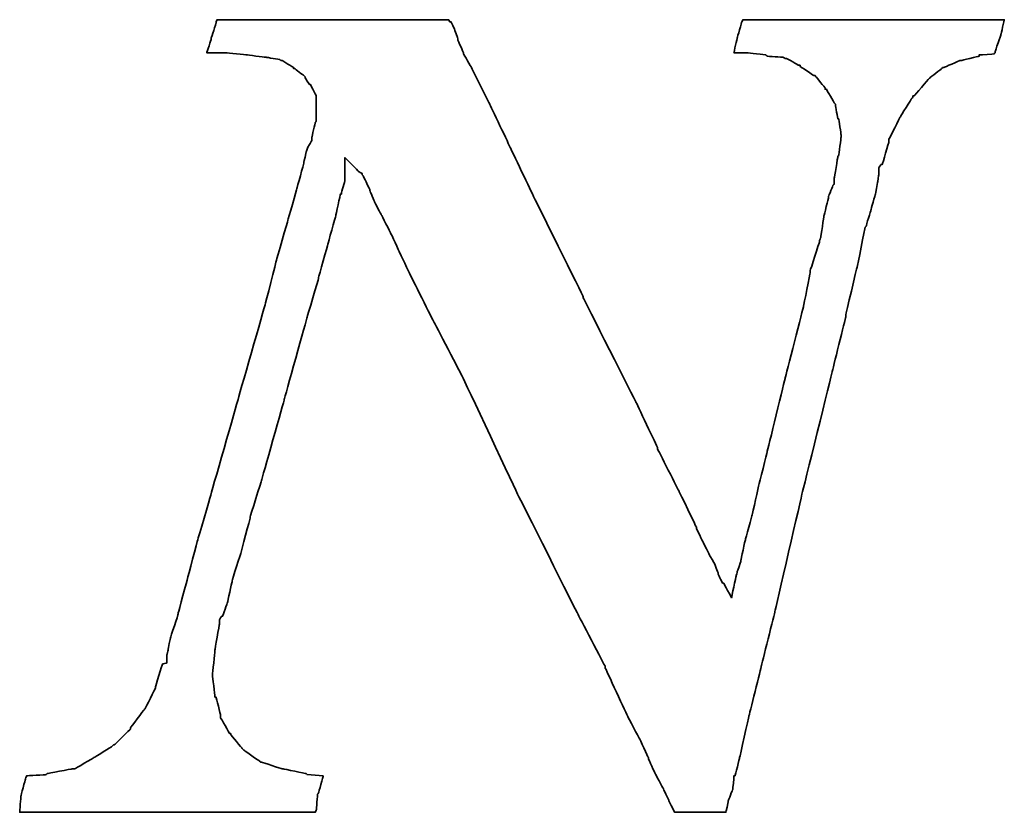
# Model space of a CAD drawing. Header units: millimetres. Extents: x 31 to 369, y 104 to 228.
# Tile 57 of 61: x 306.01 to 309.23, y 140.52 to 143.11. Entities that reach past the tile are written whole.
import ezdxf

# ---------------------------------------------------------------- set-up
doc = ezdxf.new("R2010")
doc.units = ezdxf.units.MM
doc.layers.add('DIM', color=4, linetype='CONTINUOUS')
doc.layers.add('layer 1', color=7, linetype='CONTINUOUS')

# ---------------------------------------------------------------- blocks, each defined once
blk = doc.blocks.new('TBI MOTION logo(完整正式版)')
at = {"layer": 'layer 1', "color": 22, "lineweight": 35}
blk.add_open_spline([(58.92625, -7.91875), (58.92625, -7.91875), (58.58625, -7.89375), (58.58625, -7.89375), (58.58625, -7.89375), (58.58625, -7.89375), (58.56625, -7.87125), (58.56625, -7.87125), (58.56625, -7.87125), (58.56625, -7.87125), (58.08375, -7.77375), (58.08375, -7.77375), (58.08375, -7.77375), (58.08375, -7.77375), (58.06125, -7.77375), (58.06125, -7.77375), (58.06125, -7.77375), (58.06125, -7.77375), (57.62625, -7.63125), (57.62625, -7.63125), (57.62625, -7.63125), (57.62625, -7.63125), (57.60625, -7.63125), (57.60625, -7.63125), (57.60625, -7.63125), (57.60625, -7.63125), (57.58125, -7.60625), (57.58125, -7.60625), (57.58125, -7.60625), (57.58125, -7.60625), (57.26625, -7.38875), (57.26625, -7.38875), (57.26625, -7.38875), (57.26625, -7.38875), (57.24625, -7.36875), (57.24625, -7.36875), (57.24625, -7.36875), (57.24625, -7.36875), (57.22125, -7.34375), (57.22125, -7.34375), (57.22125, -7.34375), (57.22125, -7.34375), (56.98125, -7.05375), (56.98125, -7.05375), (56.98125, -7.05375), (56.98125, -7.05375), (56.98125, -7.02875), (56.98125, -7.02875), (56.98125, -7.02875), (56.98125, -7.02875), (56.95625, -7.02875), (56.95625, -7.02875), (56.95625, -7.02875), (56.95625, -7.02875), (56.76625, -6.69625), (56.76625, -6.69625), (56.76625, -6.69625), (56.76625, -6.69625), (56.76625, -6.67125), (56.76625, -6.67125), (56.76625, -6.67125), (56.76625, -6.67125), (56.76625, -6.64875), (56.76625, -6.64875), (56.76625, -6.64875), (56.76625, -6.64875), (56.67125, -6.26375), (56.67125, -6.26375), (56.67125, -6.26375), (56.67125, -6.26375), (56.64625, -6.26375), (56.64625, -6.26375), (56.64625, -6.26375), (56.64625, -6.26375), (56.64625, -6.23875), (56.64625, -6.23875), (56.64625, -6.23875), (56.64625, -6.23875), (56.59625, -5.80875), (56.59625, -5.80875), (56.59625, -5.80875), (56.59625, -5.80875), (56.59625, -5.78375), (56.59625, -5.78375), (56.59625, -5.78375), (56.59625, -5.78375), (56.64625, -5.30375), (56.64625, -5.30375), (56.64625, -5.30375), (56.64625, -5.30375), (56.64625, -5.27875), (56.64625, -5.27875), (56.64625, -5.27875), (56.64625, -5.27875), (56.74125, -4.72875), (56.74125, -4.72875), (56.74125, -4.72875), (56.74125, -4.72875), (56.74125, -4.67875), (56.74125, -4.67875), (56.74125, -4.67875), (56.74125, -4.67875), (56.74125, -4.63375), (56.74125, -4.63375), (56.74125, -4.63375), (56.74125, -4.63375), (56.79125, -4.55875), (56.79125, -4.55875), (56.79125, -4.55875), (56.79125, -4.55875), (56.81125, -4.55875), (56.81125, -4.55875), (56.81125, -4.55875), (56.81125, -4.55875), (56.91125, -4.27375), (56.91125, -4.27375), (56.91125, -4.27375), (56.91125, -4.27375), (57.00625, -3.83874), (57.00625, -3.83874), (57.00625, -3.83874), (57.00625, -3.83874), (57.00625, -3.81374), (57.00625, -3.81374), (57.00625, -3.81374), (57.00625, -3.81374), (57.19875, -3.21374), (57.19875, -3.21374), (57.19875, -3.21374), (57.19875, -3.21374), (57.38625, -2.49625), (57.38625, -2.49625), (57.38625, -2.49625), (57.38625, -2.49625), (57.38625, -2.47374), (57.38625, -2.47374), (57.38625, -2.47374), (57.38625, -2.47374), (57.62625, -1.70375), (57.62625, -1.70375), (57.62625, -1.70375), (57.62625, -1.70375), (58.10625, 0.00125), (58.10625, 0.00125), (58.10625, 0.00125), (58.10625, 0.00125), (58.58625, 1.72625), (58.58625, 1.72625), (58.58625, 1.72625), (58.58625, 1.72625), (58.82625, 2.54125), (58.82625, 2.54125), (58.82625, 2.54125), (58.82625, 2.54125), (58.82625, 2.56374), (58.82625, 2.56374), (58.82625, 2.56374), (58.82625, 2.56374), (59.02125, 3.26125), (59.02125, 3.26125), (59.02125, 3.26125), (59.02125, 3.26125), (59.18625, 3.86125), (59.18625, 3.86125), (59.18625, 3.86125), (59.18625, 3.86125), (59.28625, 4.31875), (59.28625, 4.31875), (59.28625, 4.31875), (59.28625, 4.31875), (59.30625, 4.31875), (59.30625, 4.31875), (59.30625, 4.31875), (59.30625, 4.31875), (59.30625, 4.34125), (59.30625, 4.34125), (59.30625, 4.34125), (59.30625, 4.34125), (59.38125, 4.60625), (59.38125, 4.60625), (59.38125, 4.60625), (59.38125, 4.60625), (59.38125, 4.65125), (59.38125, 4.65125), (59.38125, 4.65125), (59.38125, 4.65125), (59.38125, 5.08625), (59.38125, 5.08625), (59.38125, 5.08625), (59.38125, 5.08625), (59.66625, 4.79624), (59.66625, 4.79624), (59.66625, 4.79624), (59.66625, 4.79624), (59.74125, 4.75124), (59.74125, 4.75124), (59.74125, 4.75124), (59.74125, 4.75124), (59.74125, 4.72624), (59.74125, 4.72624), (59.74125, 4.72624), (59.74125, 4.72624), (59.76125, 4.70124), (59.76125, 4.70124), (59.76125, 4.70124), (59.76125, 4.70124), (59.81125, 4.60625), (59.81125, 4.60625), (59.81125, 4.60625), (59.81125, 4.60625), (59.90625, 4.41125), (59.90625, 4.41125), (59.90625, 4.41125), (59.90625, 4.41125), (59.90625, 4.39125), (59.90625, 4.39125), (59.90625, 4.39125), (59.90625, 4.39125), (60.00375, 4.15124), (60.00375, 4.15124), (60.00375, 4.15124), (60.00375, 4.15124), (60.14625, 3.88374), (60.14625, 3.88374), (60.14625, 3.88374), (60.14625, 3.88374), (60.34125, 3.50124), (60.34125, 3.50124), (60.34125, 3.50124), (60.34125, 3.50124), (60.53125, 3.09125), (60.53125, 3.09125), (60.53125, 3.09125), (60.53125, 3.09125), (60.74625, 2.63625), (60.74625, 2.63625), (60.74625, 2.63625), (60.74625, 2.63625), (61.25125, 1.63124), (61.25125, 1.63124), (61.25125, 1.63124), (61.25125, 1.63124), (61.85125, 0.47625), (61.85125, 0.47625), (61.85125, 0.47625), (61.85125, 0.47625), (63.02625, -2.01874), (63.02625, -2.01874), (63.02625, -2.01874), (63.02625, -2.01874), (64.27625, -4.51374), (64.27625, -4.51374), (64.27625, -4.51374), (64.27625, -4.51374), (64.85125, -5.61375), (64.85125, -5.61375), (64.85125, -5.61375), (64.85125, -5.61375), (64.85125, -5.64125), (64.85125, -5.64125), (64.85125, -5.64125), (64.85125, -5.64125), (65.32875, -6.67125), (65.32875, -6.67125), (65.32875, -6.67125), (65.32875, -6.67125), (65.57125, -7.12875), (65.57125, -7.12875), (65.57125, -7.12875), (65.57125, -7.12875), (65.76125, -7.53625), (65.76125, -7.53625), (65.76125, -7.53625), (65.76125, -7.53625), (65.76125, -7.55625), (65.76125, -7.55625), (65.76125, -7.55625), (65.76125, -7.55625), (65.90375, -7.87125), (65.90375, -7.87125), (65.90375, -7.87125), (65.90375, -7.87125), (66.07125, -8.18125), (66.07125, -8.18125), (66.07125, -8.18125), (66.07125, -8.18125), (66.19125, -8.42375), (66.19125, -8.42375), (66.19125, -8.42375), (66.19125, -8.42375), (66.19125, -8.44375), (66.19125, -8.44375), (66.19125, -8.44375), (66.19125, -8.44375), (66.29125, -8.63875), (66.29125, -8.63875), (66.29125, -8.63875), (66.29125, -8.63875), (66.31125, -8.68625), (66.31125, -8.68625), (66.31125, -8.68625), (66.31125, -8.68625), (66.38375, -8.68625), (66.38375, -8.68625), (66.38375, -8.68625), (66.38375, -8.68625), (66.84125, -8.68625), (66.84125, -8.68625), (66.84125, -8.68625), (66.84125, -8.68625), (67.29625, -8.68625), (67.29625, -8.68625), (67.29625, -8.68625), (67.29625, -8.68625), (67.36625, -8.68625), (67.36625, -8.68625), (67.36625, -8.68625), (67.36625, -8.68625), (67.39125, -8.68625), (67.39125, -8.68625), (67.39125, -8.68625), (67.39125, -8.68625), (67.44125, -8.46875), (67.44125, -8.46875), (67.44125, -8.46875), (67.44125, -8.46875), (67.44125, -8.44375), (67.44125, -8.44375), (67.44125, -8.44375), (67.44125, -8.44375), (67.53625, -8.20375), (67.53625, -8.20375), (67.53625, -8.20375), (67.53625, -8.20375), (67.56125, -7.94375), (67.56125, -7.94375), (67.56125, -7.94375), (67.56125, -7.94375), (67.56125, -7.91875), (67.56125, -7.91875), (67.56125, -7.91875), (67.56125, -7.91875), (67.58625, -7.91875), (67.58625, -7.91875), (67.58625, -7.91875), (67.58625, -7.91875), (67.68125, -7.53625), (67.68125, -7.53625), (67.68125, -7.53625), (67.68125, -7.53625), (67.87375, -6.67125), (67.87375, -6.67125), (67.87375, -6.67125), (67.87375, -6.67125), (68.13625, -5.61375), (68.13625, -5.61375), (68.13625, -5.61375), (68.13625, -5.61375), (68.42375, -4.46374), (68.42375, -4.46374), (68.42375, -4.46374), (68.42375, -4.46374), (68.99875, -1.96874), (68.99875, -1.96874), (68.99875, -1.96874), (68.99875, -1.96874), (69.62625, 0.57625), (69.62625, 0.57625), (69.62625, 0.57625), (69.62625, 0.57625), (69.91125, 1.72625), (69.91125, 1.72625), (69.91125, 1.72625), (69.91125, 1.72625), (69.91125, 1.77625), (69.91125, 1.77625), (69.91125, 1.77625), (69.91125, 1.77625), (70.15125, 2.78124), (70.15125, 2.78124), (70.15125, 2.78124), (70.15125, 2.78124), (70.32125, 3.62125), (70.32125, 3.62125), (70.32125, 3.62125), (70.32125, 3.62125), (70.34125, 3.64625), (70.34125, 3.64625), (70.34125, 3.64625), (70.34125, 3.64625), (70.44125, 3.98125), (70.44125, 3.98125), (70.44125, 3.98125), (70.44125, 3.98125), (70.53625, 4.31875), (70.53625, 4.31875), (70.53625, 4.31875), (70.53625, 4.31875), (70.58125, 4.55875), (70.58125, 4.55875), (70.58125, 4.55875), (70.58125, 4.55875), (70.60625, 4.72624), (70.60625, 4.72624), (70.60625, 4.72624), (70.60625, 4.72624), (70.60625, 4.79624), (70.60625, 4.79624), (70.60625, 4.79624), (70.60625, 4.79624), (70.60625, 4.87125), (70.60625, 4.87125), (70.60625, 4.87125), (70.60625, 4.87125), (70.65625, 4.94125), (70.65625, 4.94125), (70.65625, 4.94125), (70.65625, 4.94125), (70.68125, 4.94125), (70.68125, 4.94125), (70.68125, 4.94125), (70.68125, 4.94125), (70.82125, 5.42125), (70.82125, 5.42125), (70.82125, 5.42125), (70.82125, 5.42125), (70.82125, 5.44625), (70.82125, 5.44625), (70.82125, 5.44625), (70.82125, 5.44625), (70.82125, 5.47125), (70.82125, 5.47125), (70.82125, 5.47125), (70.82125, 5.47125), (71.06125, 5.94625), (71.06125, 5.94625), (71.06125, 5.94625), (71.06125, 5.94625), (71.30125, 6.33124), (71.30125, 6.33124), (71.30125, 6.33124), (71.30125, 6.33124), (71.32625, 6.35625), (71.32625, 6.35625), (71.32625, 6.35625), (71.32625, 6.35625), (71.32625, 6.38124), (71.32625, 6.38124), (71.32625, 6.38124), (71.32625, 6.38124), (71.35125, 6.38124), (71.35125, 6.38124), (71.35125, 6.38124), (71.35125, 6.38124), (71.66125, 6.74125), (71.66125, 6.74125), (71.66125, 6.74125), (71.66125, 6.74125), (71.68625, 6.76625), (71.68625, 6.76625), (71.68625, 6.76625), (71.68625, 6.76625), (71.92625, 6.95624), (71.92625, 6.95624), (71.92625, 6.95624), (71.92625, 6.95624), (71.95125, 6.98125), (71.95125, 6.98125), (71.95125, 6.98125), (71.95125, 6.98125), (71.97625, 6.98125), (71.97625, 6.98125), (71.97625, 6.98125), (71.97625, 6.98125), (72.31125, 7.12624), (72.31125, 7.12624), (72.31125, 7.12624), (72.31125, 7.12624), (72.33375, 7.12624), (72.33375, 7.12624), (72.33375, 7.12624), (72.33375, 7.12624), (72.71625, 7.21875), (72.71625, 7.21875), (72.71625, 7.21875), (72.71625, 7.21875), (72.71625, 7.24624), (72.71625, 7.24624), (72.71625, 7.24624), (72.71625, 7.24624), (72.74125, 7.24624), (72.74125, 7.24624), (72.74125, 7.24624), (72.74125, 7.24624), (73.03124, 7.26624), (73.03124, 7.26624), (73.03124, 7.26624), (73.03124, 7.26624), (73.05375, 7.29125), (73.05375, 7.29125), (73.05375, 7.29125), (73.05375, 7.29125), (73.05375, 7.31625), (73.05375, 7.31625), (73.05375, 7.31625), (73.05375, 7.31625), (73.17625, 7.67625), (73.17625, 7.67625), (73.17625, 7.67625), (73.17625, 7.67625), (73.24625, 7.98625), (73.24625, 7.98625), (73.24625, 7.98625), (73.24625, 7.98625), (73.19625, 7.98625), (73.19625, 7.98625), (73.19625, 7.98625), (73.19625, 7.98625), (72.93625, 7.98625), (72.93625, 7.98625), (72.93625, 7.98625), (72.93625, 7.98625), (72.55125, 7.98625), (72.55125, 7.98625), (72.55125, 7.98625), (72.55125, 7.98625), (72.09625, 7.98625), (72.09625, 7.98625), (72.09625, 7.98625), (72.09625, 7.98625), (71.64125, 7.98625), (71.64125, 7.98625), (71.64125, 7.98625), (71.64125, 7.98625), (70.53625, 7.98625), (70.53625, 7.98625), (70.53625, 7.98625), (70.53625, 7.98625), (69.47875, 7.98625), (69.47875, 7.98625), (69.47875, 7.98625), (69.47875, 7.98625), (68.95125, 7.98625), (68.95125, 7.98625), (68.95125, 7.98625), (68.95125, 7.98625), (68.52125, 7.98625), (68.52125, 7.98625), (68.52125, 7.98625), (68.52125, 7.98625), (68.13625, 7.98625), (68.13625, 7.98625), (68.13625, 7.98625), (68.13625, 7.98625), (67.87375, 7.98625), (67.87375, 7.98625), (67.87375, 7.98625), (67.87375, 7.98625), (67.75125, 7.98625), (67.75125, 7.98625), (67.75125, 7.98625), (67.75125, 7.98625), (67.72625, 7.94125), (67.72625, 7.94125), (67.72625, 7.94125), (67.72625, 7.94125), (67.63125, 7.60625), (67.63125, 7.60625), (67.63125, 7.60625), (67.63125, 7.60625), (67.56125, 7.29125), (67.56125, 7.29125), (67.56125, 7.29125), (67.56125, 7.29125), (67.72625, 7.29125), (67.72625, 7.29125), (67.72625, 7.29125), (67.72625, 7.29125), (67.82625, 7.29125), (67.82625, 7.29125), (67.82625, 7.29125), (67.82625, 7.29125), (67.84625, 7.29125), (67.84625, 7.29125), (67.84625, 7.29125), (67.84625, 7.29125), (68.23125, 7.24624), (68.23125, 7.24624), (68.23125, 7.24624), (68.23125, 7.24624), (68.25875, 7.21875), (68.25875, 7.21875), (68.25875, 7.21875), (68.25875, 7.21875), (68.59125, 7.19624), (68.59125, 7.19624), (68.59125, 7.19624), (68.59125, 7.19624), (68.64125, 7.17125), (68.64125, 7.17125), (68.64125, 7.17125), (68.64125, 7.17125), (68.66625, 7.17125), (68.66625, 7.17125), (68.66625, 7.17125), (68.66625, 7.17125), (68.92625, 7.02624), (68.92625, 7.02624), (68.92625, 7.02624), (68.92625, 7.02624), (68.95125, 7.02624), (68.95125, 7.02624), (68.95125, 7.02624), (68.95125, 7.02624), (68.95125, 7.00624), (68.95125, 7.00624), (68.95125, 7.00624), (68.95125, 7.00624), (69.23875, 6.81125), (69.23875, 6.81125), (69.23875, 6.81125), (69.23875, 6.81125), (69.26625, 6.81125), (69.26625, 6.81125), (69.26625, 6.81125), (69.26625, 6.81125), (69.28625, 6.78625), (69.28625, 6.78625), (69.28625, 6.78625), (69.28625, 6.78625), (69.47875, 6.54875), (69.47875, 6.54875), (69.47875, 6.54875), (69.47875, 6.54875), (69.47875, 6.52375), (69.47875, 6.52375), (69.47875, 6.52375), (69.47875, 6.52375), (69.50625, 6.52375), (69.50625, 6.52375), (69.50625, 6.52375), (69.50625, 6.52375), (69.67125, 6.23625), (69.67125, 6.23625), (69.67125, 6.23625), (69.67125, 6.23625), (69.69375, 6.21125), (69.69375, 6.21125), (69.69375, 6.21125), (69.69375, 6.21125), (69.69375, 6.18625), (69.69375, 6.18625), (69.69375, 6.18625), (69.69375, 6.18625), (69.74625, 5.89875), (69.74625, 5.89875), (69.74625, 5.89875), (69.74625, 5.89875), (69.76625, 5.89875), (69.76625, 5.89875), (69.76625, 5.89875), (69.76625, 5.89875), (69.81375, 5.56625), (69.81375, 5.56625), (69.81375, 5.56625), (69.81375, 5.56625), (69.81375, 5.54125), (69.81375, 5.54125), (69.81375, 5.54125), (69.81375, 5.54125), (69.81375, 5.51625), (69.81375, 5.51625), (69.81375, 5.51625), (69.81375, 5.51625), (69.76625, 5.13125), (69.76625, 5.13125), (69.76625, 5.13125), (69.76625, 5.13125), (69.74625, 5.10874), (69.74625, 5.10874), (69.74625, 5.10874), (69.74625, 5.10874), (69.67125, 4.65125), (69.67125, 4.65125), (69.67125, 4.65125), (69.67125, 4.65125), (69.67125, 4.55875), (69.67125, 4.55875), (69.67125, 4.55875), (69.67125, 4.55875), (69.67125, 4.53125), (69.67125, 4.53125), (69.67125, 4.53125), (69.67125, 4.53125), (69.64625, 4.50874), (69.64625, 4.50874), (69.64625, 4.50874), (69.64625, 4.50874), (69.55125, 4.27125), (69.55125, 4.27125), (69.55125, 4.27125), (69.55125, 4.27125), (69.55125, 4.24625), (69.55125, 4.24625), (69.55125, 4.24625), (69.55125, 4.24625), (69.45375, 3.86125), (69.45375, 3.86125), (69.45375, 3.86125), (69.45375, 3.86125), (69.38625, 3.40624), (69.38625, 3.40624), (69.38625, 3.40624), (69.38625, 3.40624), (69.35875, 3.33125), (69.35875, 3.33125), (69.35875, 3.33125), (69.35875, 3.33125), (69.35875, 3.30875), (69.35875, 3.30875), (69.35875, 3.30875), (69.35875, 3.30875), (69.16625, 2.71125), (69.16625, 2.71125), (69.16625, 2.71125), (69.16625, 2.71125), (69.16625, 2.66375), (69.16625, 2.66375), (69.16625, 2.66375), (69.16625, 2.66375), (69.02625, 1.96374), (69.02625, 1.96374), (69.02625, 1.96374), (69.02625, 1.96374), (68.64125, 0.45624), (68.64125, 0.45624), (68.64125, 0.45624), (68.64125, 0.45624), (68.25875, -1.10625), (68.25875, -1.10625), (68.25875, -1.10625), (68.25875, -1.10625), (68.08625, -1.80125), (68.08625, -1.80125), (68.08625, -1.80125), (68.08625, -1.80125), (67.94625, -2.42625), (67.94625, -2.42625), (67.94625, -2.42625), (67.94625, -2.42625), (67.80125, -2.95375), (67.80125, -2.95375), (67.80125, -2.95375), (67.80125, -2.95375), (67.70625, -3.38375), (67.70625, -3.38375), (67.70625, -3.38375), (67.70625, -3.38375), (67.70625, -3.40875), (67.70625, -3.40875), (67.70625, -3.40875), (67.70625, -3.40875), (67.63125, -3.62375), (67.63125, -3.62375), (67.63125, -3.62375), (67.63125, -3.62375), (67.60625, -3.72125), (67.60625, -3.72125), (67.60625, -3.72125), (67.60625, -3.72125), (67.51125, -4.17375), (67.51125, -4.17375), (67.51125, -4.17375), (67.51125, -4.17375), (67.34625, -3.86374), (67.34625, -3.86374), (67.34625, -3.86374), (67.34625, -3.86374), (67.32125, -3.86374), (67.32125, -3.86374), (67.32125, -3.86374), (67.32125, -3.86374), (67.27125, -3.76874), (67.27125, -3.76874), (67.27125, -3.76874), (67.27125, -3.76874), (67.22625, -3.67374), (67.22625, -3.67374), (67.22625, -3.67374), (67.22625, -3.67374), (67.22625, -3.64875), (67.22625, -3.64875), (67.22625, -3.64875), (67.22625, -3.64875), (67.15125, -3.45375), (67.15125, -3.45375), (67.15125, -3.45375), (67.15125, -3.45375), (67.05625, -3.28875), (67.05625, -3.28875), (67.05625, -3.28875), (67.05625, -3.28875), (66.91125, -3.00125), (66.91125, -3.00125), (66.91125, -3.00125), (66.91125, -3.00125), (66.77125, -2.71375), (66.77125, -2.71375), (66.77125, -2.71375), (66.77125, -2.71375), (66.77125, -2.68875), (66.77125, -2.68875), (66.77125, -2.68875), (66.77125, -2.68875), (66.41125, -1.94374), (66.41125, -1.94374), (66.41125, -1.94374), (66.41125, -1.94374), (65.95125, -1.03375), (65.95125, -1.03375), (65.95125, -1.03375), (65.95125, -1.03375), (65.95125, -1.00875), (65.95125, -1.00875), (65.95125, -1.00875), (65.95125, -1.00875), (65.49625, -0.04874), (65.49625, -0.04874), (65.49625, -0.04874), (65.49625, -0.04874), (64.39375, 2.13624), (64.39375, 2.13624), (64.39375, 2.13624), (64.39375, 2.13624), (64.39375, 2.15624), (64.39375, 2.15624), (64.39375, 2.15624), (64.39375, 2.15624), (63.33625, 4.29125), (63.33625, 4.29125), (63.33625, 4.29125), (63.33625, 4.29125), (62.85625, 5.30125), (62.85625, 5.30125), (62.85625, 5.30125), (62.85625, 5.30125), (62.42625, 6.21125), (62.42625, 6.21125), (62.42625, 6.21125), (62.42625, 6.21125), (62.04125, 6.98125), (62.04125, 6.98125), (62.04125, 6.98125), (62.04125, 6.98125), (61.87375, 7.26624), (61.87375, 7.26624), (61.87375, 7.26624), (61.87375, 7.26624), (61.87375, 7.29125), (61.87375, 7.29125), (61.87375, 7.29125), (61.87375, 7.29125), (61.75625, 7.55625), (61.75625, 7.55625), (61.75625, 7.55625), (61.75625, 7.55625), (61.75625, 7.58124), (61.75625, 7.58124), (61.75625, 7.58124), (61.75625, 7.58124), (61.68375, 7.79375), (61.68375, 7.79375), (61.68375, 7.79375), (61.68375, 7.79375), (61.61125, 7.94125), (61.61125, 7.94125), (61.61125, 7.94125), (61.61125, 7.94125), (61.58625, 7.94125), (61.58625, 7.94125), (61.58625, 7.94125), (61.58625, 7.94125), (61.56375, 7.98625), (61.56375, 7.98625), (61.56375, 7.98625), (61.56375, 7.98625), (61.41875, 7.98625), (61.41875, 7.98625), (61.41875, 7.98625), (61.41875, 7.98625), (61.18125, 7.98625), (61.18125, 7.98625), (61.18125, 7.98625), (61.18125, 7.98625), (60.84125, 7.98625), (60.84125, 7.98625), (60.84125, 7.98625), (60.84125, 7.98625), (60.02625, 7.98625), (60.02625, 7.98625), (60.02625, 7.98625), (60.02625, 7.98625), (59.11625, 7.98625), (59.11625, 7.98625), (59.11625, 7.98625), (59.11625, 7.98625), (58.15625, 7.98625), (58.15625, 7.98625), (58.15625, 7.98625), (58.15625, 7.98625), (57.34125, 7.98625), (57.34125, 7.98625), (57.34125, 7.98625), (57.34125, 7.98625), (57.00625, 7.98625), (57.00625, 7.98625), (57.00625, 7.98625), (57.00625, 7.98625), (56.76625, 7.98625), (56.76625, 7.98625), (56.76625, 7.98625), (56.76625, 7.98625), (56.69125, 7.98625), (56.69125, 7.98625), (56.69125, 7.98625), (56.69125, 7.98625), (56.67125, 7.94125), (56.67125, 7.94125), (56.67125, 7.94125), (56.67125, 7.94125), (56.67125, 7.91625), (56.67125, 7.91625), (56.67125, 7.91625), (56.67125, 7.91625), (56.57125, 7.60625), (56.57125, 7.60625), (56.57125, 7.60625), (56.57125, 7.60625), (56.57125, 7.58124), (56.57125, 7.58124), (56.57125, 7.58124), (56.57125, 7.58124), (56.47625, 7.29125), (56.47625, 7.29125), (56.47625, 7.29125), (56.47625, 7.29125), (56.57125, 7.29125), (56.57125, 7.29125), (56.57125, 7.29125), (56.57125, 7.29125), (56.76625, 7.29125), (56.76625, 7.29125), (56.76625, 7.29125), (56.76625, 7.29125), (56.86125, 7.29125), (56.86125, 7.29125), (56.86125, 7.29125), (56.86125, 7.29125), (56.88625, 7.29125), (56.88625, 7.29125), (56.88625, 7.29125), (56.88625, 7.29125), (57.31625, 7.24624), (57.31625, 7.24624), (57.31625, 7.24624), (57.31625, 7.24624), (57.70125, 7.19624), (57.70125, 7.19624), (57.70125, 7.19624), (57.70125, 7.19624), (57.72625, 7.19624), (57.72625, 7.19624), (57.72625, 7.19624), (57.72625, 7.19624), (58.01125, 7.14624), (58.01125, 7.14624), (58.01125, 7.14624), (58.01125, 7.14624), (58.03625, 7.12624), (58.03625, 7.12624), (58.03625, 7.12624), (58.03625, 7.12624), (58.06125, 7.12624), (58.06125, 7.12624), (58.06125, 7.12624), (58.06125, 7.12624), (58.30125, 6.98125), (58.30125, 6.98125), (58.30125, 6.98125), (58.30125, 6.98125), (58.30125, 6.95624), (58.30125, 6.95624), (58.30125, 6.95624), (58.30125, 6.95624), (58.32375, 6.95624), (58.32375, 6.95624), (58.32375, 6.95624), (58.32375, 6.95624), (58.51625, 6.81125), (58.51625, 6.81125), (58.51625, 6.81125), (58.51625, 6.81125), (58.54125, 6.78625), (58.54125, 6.78625), (58.54125, 6.78625), (58.54125, 6.78625), (58.54125, 6.76625), (58.54125, 6.76625), (58.54125, 6.76625), (58.54125, 6.76625), (58.63625, 6.62124), (58.63625, 6.62124), (58.63625, 6.62124), (58.63625, 6.62124), (58.65875, 6.62124), (58.65875, 6.62124), (58.65875, 6.62124), (58.65875, 6.62124), (58.75625, 6.42625), (58.75625, 6.42625), (58.75625, 6.42625), (58.75625, 6.42625), (58.77875, 6.38124), (58.77875, 6.38124), (58.77875, 6.38124), (58.77875, 6.38124), (58.77875, 6.33124), (58.77875, 6.33124), (58.77875, 6.33124), (58.77875, 6.33124), (58.77875, 6.09125), (58.77875, 6.09125), (58.77875, 6.09125), (58.77875, 6.09125), (58.77875, 5.85125), (58.77875, 5.85125), (58.77875, 5.85125), (58.77875, 5.85125), (58.75625, 5.82625), (58.75625, 5.82625), (58.75625, 5.82625), (58.75625, 5.82625), (58.68625, 5.51625), (58.68625, 5.51625), (58.68625, 5.51625), (58.68625, 5.51625), (58.68625, 5.47125), (58.68625, 5.47125), (58.68625, 5.47125), (58.68625, 5.47125), (58.68625, 5.44625), (58.68625, 5.44625), (58.68625, 5.44625), (58.68625, 5.44625), (58.65875, 5.39625), (58.65875, 5.39625), (58.65875, 5.39625), (58.65875, 5.39625), (58.61125, 5.32624), (58.61125, 5.32624), (58.61125, 5.32624), (58.61125, 5.32624), (58.56625, 5.20375), (58.56625, 5.20375), (58.56625, 5.20375), (58.56625, 5.20375), (58.51625, 4.99125), (58.51625, 4.99125), (58.51625, 4.99125), (58.51625, 4.99125), (58.51625, 4.96625), (58.51625, 4.96625), (58.51625, 4.96625), (58.51625, 4.96625), (58.37125, 4.43625), (58.37125, 4.43625), (58.37125, 4.43625), (58.37125, 4.43625), (58.18125, 3.76625), (58.18125, 3.76625), (58.18125, 3.76625), (58.18125, 3.76625), (57.94125, 2.92624), (57.94125, 2.92624), (57.94125, 2.92624), (57.94125, 2.92624), (57.70125, 1.98874), (57.70125, 1.98874), (57.70125, 1.98874), (57.70125, 1.98874), (57.12625, -0.02374), (57.12625, -0.02374), (57.12625, -0.02374), (57.12625, -0.02374), (56.55125, -2.03875), (56.55125, -2.03875), (56.55125, -2.03875), (56.55125, -2.03875), (56.28625, -2.95375), (56.28625, -2.95375), (56.28625, -2.95375), (56.28625, -2.95375), (56.07125, -3.76874), (56.07125, -3.76874), (56.07125, -3.76874), (56.07125, -3.76874), (55.87625, -4.48874), (55.87625, -4.48874), (55.87625, -4.48874), (55.87625, -4.48874), (55.87625, -4.51374), (55.87625, -4.51374), (55.87625, -4.51374), (55.87625, -4.51374), (55.71125, -5.01625), (55.71125, -5.01625), (55.71125, -5.01625), (55.71125, -5.01625), (55.66125, -5.25375), (55.66125, -5.25375), (55.66125, -5.25375), (55.66125, -5.25375), (55.66125, -5.27875), (55.66125, -5.27875), (55.66125, -5.27875), (55.66125, -5.27875), (55.63625, -5.37375), (55.63625, -5.37375), (55.63625, -5.37375), (55.63625, -5.37375), (55.63625, -5.42375), (55.63625, -5.42375), (55.63625, -5.42375), (55.63625, -5.42375), (55.63625, -5.54125), (55.63625, -5.54125), (55.63625, -5.54125), (55.63625, -5.54125), (55.54125, -5.56875), (55.54125, -5.56875), (55.54125, -5.56875), (55.54125, -5.56875), (55.39625, -6.04875), (55.39625, -6.04875), (55.39625, -6.04875), (55.39625, -6.04875), (55.39625, -6.06875), (55.39625, -6.06875), (55.39625, -6.06875), (55.39625, -6.06875), (55.18125, -6.50375), (55.18125, -6.50375), (55.18125, -6.50375), (55.18125, -6.50375), (55.15625, -6.52875), (55.15625, -6.52875), (55.15625, -6.52875), (55.15625, -6.52875), (54.86875, -6.91125), (54.86875, -6.91125), (54.86875, -6.91125), (54.86875, -6.91125), (54.86875, -6.93375), (54.86875, -6.93375), (54.86875, -6.93375), (54.86875, -6.93375), (54.53125, -7.26875), (54.53125, -7.26875), (54.53125, -7.26875), (54.53125, -7.26875), (54.51125, -7.26875), (54.51125, -7.26875), (54.51125, -7.26875), (54.51125, -7.26875), (54.48625, -7.29625), (54.48625, -7.29625), (54.48625, -7.29625), (54.48625, -7.29625), (54.10375, -7.53625), (54.10375, -7.53625), (54.10375, -7.53625), (54.10375, -7.53625), (53.69625, -7.77375), (53.69625, -7.77375), (53.69625, -7.77375), (53.69625, -7.77375), (53.67125, -7.77375), (53.67125, -7.77375), (53.67125, -7.77375), (53.67125, -7.77375), (53.64625, -7.77375), (53.64625, -7.77375), (53.64625, -7.77375), (53.64625, -7.77375), (53.11625, -7.87125), (53.11625, -7.87125), (53.11625, -7.87125), (53.11625, -7.87125), (53.09625, -7.89375), (53.09625, -7.89375), (53.09625, -7.89375), (53.09625, -7.89375), (52.68625, -7.91875), (52.68625, -7.91875), (52.68625, -7.91875), (52.68625, -7.91875), (52.66125, -7.99125), (52.66125, -7.99125), (52.66125, -7.99125), (52.66125, -7.99125), (52.56625, -8.34875), (52.56625, -8.34875), (52.56625, -8.34875), (52.56625, -8.34875), (52.54125, -8.68625), (52.54125, -8.68625), (52.54125, -8.68625), (52.54125, -8.68625), (52.58875, -8.68625), (52.58875, -8.68625), (52.58875, -8.68625), (52.58875, -8.68625), (52.87625, -8.68625), (52.87625, -8.68625), (52.87625, -8.68625), (52.87625, -8.68625), (53.33625, -8.68625), (53.33625, -8.68625), (53.33625, -8.68625), (53.33625, -8.68625), (53.79125, -8.68625), (53.79125, -8.68625), (53.79125, -8.68625), (53.79125, -8.68625), (54.36625, -8.68625), (54.36625, -8.68625), (54.36625, -8.68625), (54.36625, -8.68625), (55.59125, -8.68625), (55.59125, -8.68625), (55.59125, -8.68625), (55.59125, -8.68625), (56.76625, -8.68625), (56.76625, -8.68625), (56.76625, -8.68625), (56.76625, -8.68625), (57.34125, -8.68625), (57.34125, -8.68625), (57.34125, -8.68625), (57.34125, -8.68625), (57.82125, -8.68625), (57.82125, -8.68625), (57.82125, -8.68625), (57.82125, -8.68625), (58.25125, -8.68625), (58.25125, -8.68625), (58.25125, -8.68625), (58.25125, -8.68625), (58.58625, -8.68625), (58.58625, -8.68625), (58.58625, -8.68625), (58.58625, -8.68625), (58.75625, -8.68625), (58.75625, -8.68625), (58.75625, -8.68625), (58.75625, -8.68625), (58.77875, -8.63875), (58.77875, -8.63875), (58.77875, -8.63875), (58.77875, -8.63875), (58.80625, -8.30375), (58.80625, -8.30375), (58.80625, -8.30375), (58.80625, -8.30375), (58.82625, -8.27875), (58.82625, -8.27875), (58.82625, -8.27875), (58.82625, -8.27875), (58.92625, -7.91875), (58.92625, -7.91875)], degree=3, knots=[0, 0, 0, 0, 0.003125, 0.003125, 0.003125, 0.00312501, 0.00625, 0.00625, 0.00625, 0.00625001, 0.009375, 0.009375, 0.009375, 0.00937501, 0.0125, 0.0125, 0.0125, 0.01250001, 0.015625, 0.015625, 0.015625, 0.01562501, 0.01875, 0.01875, 0.01875, 0.01875001, 0.021875, 0.021875, 0.021875, 0.02187501, 0.025, 0.025, 0.025, 0.02500001, 0.028125, 0.028125, 0.028125, 0.02812501, 0.03125, 0.03125, 0.03125, 0.03125001, 0.034375, 0.034375, 0.034375, 0.03437501, 0.0375, 0.0375, 0.0375, 0.03750001, 0.040625, 0.040625, 0.040625, 0.04062501, 0.04375, 0.04375, 0.04375, 0.04375001, 0.046875, 0.046875, 0.046875, 0.04687501, 0.05, 0.05, 0.05, 0.05000001, 0.053125, 0.053125, 0.053125, 0.05312501, 0.05625, 0.05625, 0.05625, 0.05625001, 0.059375, 0.059375, 0.059375, 0.05937501, 0.0625, 0.0625, 0.0625, 0.06250001, 0.065625, 0.065625, 0.065625, 0.06562501, 0.06875, 0.06875, 0.06875, 0.06875001, 0.071875, 0.071875, 0.071875, 0.07187501, 0.075, 0.075, 0.075, 0.07500001, 0.078125, 0.078125, 0.078125, 0.07812501, 0.08125, 0.08125, 0.08125, 0.08125001, 0.084375, 0.084375, 0.084375, 0.08437501, 0.0875, 0.0875, 0.0875, 0.08750001, 0.090625, 0.090625, 0.090625, 0.09062501, 0.09375, 0.09375, 0.09375, 0.09375001, 0.096875, 0.096875, 0.096875, 0.09687501, 0.1, 0.1, 0.1, 0.10000001, 0.103125, 0.103125, 0.103125, 0.10312501, 0.10625, 0.10625, 0.10625, 0.10625001, 0.109375, 0.109375, 0.109375, 0.10937501, 0.1125, 0.1125, 0.1125, 0.11250001, 0.115625, 0.115625, 0.115625, 0.11562501, 0.11875, 0.11875, 0.11875, 0.11875001, 0.121875, 0.121875, 0.121875, 0.12187501, 0.125, 0.125, 0.125, 0.12500001, 0.128125, 0.128125, 0.128125, 0.12812501, 0.13125, 0.13125, 0.13125, 0.13125001, 0.134375, 0.134375, 0.134375, 0.13437501, 0.1375, 0.1375, 0.1375, 0.13750001, 0.140625, 0.140625, 0.140625, 0.14062501, 0.14375, 0.14375, 0.14375, 0.14375001, 0.146875, 0.146875, 0.146875, 0.14687501, 0.15, 0.15, 0.15, 0.15000001, 0.153125, 0.153125, 0.153125, 0.15312501, 0.15625, 0.15625, 0.15625, 0.15625001, 0.159375, 0.159375, 0.159375, 0.15937501, 0.1625, 0.1625, 0.1625, 0.16250001, 0.165625, 0.165625, 0.165625, 0.16562501, 0.16875, 0.16875, 0.16875, 0.16875001, 0.171875, 0.171875, 0.171875, 0.17187501, 0.175, 0.175, 0.175, 0.17500001, 0.178125, 0.178125, 0.178125, 0.17812501, 0.18125, 0.18125, 0.18125, 0.18125001, 0.184375, 0.184375, 0.184375, 0.18437501, 0.1875, 0.1875, 0.1875, 0.18750001, 0.190625, 0.190625, 0.190625, 0.19062501, 0.19375, 0.19375, 0.19375, 0.19375001, 0.196875, 0.196875, 0.196875, 0.19687501, 0.2, 0.2, 0.2, 0.20000001, 0.203125, 0.203125, 0.203125, 0.20312501, 0.20625, 0.20625, 0.20625, 0.20625001, 0.209375, 0.209375, 0.209375, 0.20937501, 0.2125, 0.2125, 0.2125, 0.21250001, 0.215625, 0.215625, 0.215625, 0.21562501, 0.21875, 0.21875, 0.21875, 0.21875001, 0.221875, 0.221875, 0.221875, 0.22187501, 0.225, 0.225, 0.225, 0.22500001, 0.228125, 0.228125, 0.228125, 0.22812501, 0.23125, 0.23125, 0.23125, 0.23125001, 0.234375, 0.234375, 0.234375, 0.23437501, 0.2375, 0.2375, 0.2375, 0.23750001, 0.240625, 0.240625, 0.240625, 0.24062501, 0.24375, 0.24375, 0.24375, 0.24375001, 0.246875, 0.246875, 0.246875, 0.24687501, 0.25, 0.25, 0.25, 0.25000001, 0.253125, 0.253125, 0.253125, 0.25312501, 0.25625, 0.25625, 0.25625, 0.25625001, 0.259375, 0.259375, 0.259375, 0.25937501, 0.2625, 0.2625, 0.2625, 0.26250001, 0.265625, 0.265625, 0.265625, 0.26562501, 0.26875, 0.26875, 0.26875, 0.26875001, 0.271875, 0.271875, 0.271875, 0.27187501, 0.275, 0.275, 0.275, 0.27500001, 0.278125, 0.278125, 0.278125, 0.27812501, 0.28125, 0.28125, 0.28125, 0.28125001, 0.284375, 0.284375, 0.284375, 0.28437501, 0.2875, 0.2875, 0.2875, 0.28750001, 0.290625, 0.290625, 0.290625, 0.29062501, 0.29375, 0.29375, 0.29375, 0.29375001, 0.296875, 0.296875, 0.296875, 0.29687501, 0.3, 0.3, 0.3, 0.30000001, 0.303125, 0.303125, 0.303125, 0.30312501, 0.30625, 0.30625, 0.30625, 0.30625001, 0.309375, 0.309375, 0.309375, 0.30937501, 0.3125, 0.3125, 0.3125, 0.31250001, 0.315625, 0.315625, 0.315625, 0.31562501, 0.31875, 0.31875, 0.31875, 0.31875001, 0.321875, 0.321875, 0.321875, 0.32187501, 0.325, 0.325, 0.325, 0.32500001, 0.328125, 0.328125, 0.328125, 0.32812501, 0.33125, 0.33125, 0.33125, 0.33125001, 0.334375, 0.334375, 0.334375, 0.33437501, 0.3375, 0.3375, 0.3375, 0.33750001, 0.340625, 0.340625, 0.340625, 0.34062501, 0.34375, 0.34375, 0.34375, 0.34375001, 0.346875, 0.346875, 0.346875, 0.34687501, 0.35, 0.35, 0.35, 0.35000001, 0.353125, 0.353125, 0.353125, 0.35312501, 0.35625, 0.35625, 0.35625, 0.35625001, 0.359375, 0.359375, 0.359375, 0.35937501, 0.3625, 0.3625, 0.3625, 0.36250001, 0.365625, 0.365625, 0.365625, 0.36562501, 0.36875, 0.36875, 0.36875, 0.36875001, 0.371875, 0.371875, 0.371875, 0.37187501, 0.375, 0.375, 0.375, 0.37500001, 0.378125, 0.378125, 0.378125, 0.37812501, 0.38125, 0.38125, 0.38125, 0.38125001, 0.384375, 0.384375, 0.384375, 0.38437501, 0.3875, 0.3875, 0.3875, 0.38750001, 0.390625, 0.390625, 0.390625, 0.39062501, 0.39375, 0.39375, 0.39375, 0.39375001, 0.396875, 0.396875, 0.396875, 0.39687501, 0.4, 0.4, 0.4, 0.40000001, 0.403125, 0.403125, 0.403125, 0.40312501, 0.40625, 0.40625, 0.40625, 0.40625001, 0.409375, 0.409375, 0.409375, 0.40937501, 0.4125, 0.4125, 0.4125, 0.41250001, 0.415625, 0.415625, 0.415625, 0.41562501, 0.41875, 0.41875, 0.41875, 0.41875001, 0.421875, 0.421875, 0.421875, 0.42187501, 0.425, 0.425, 0.425, 0.42500001, 0.428125, 0.428125, 0.428125, 0.42812501, 0.43125, 0.43125, 0.43125, 0.43125001, 0.434375, 0.434375, 0.434375, 0.43437501, 0.4375, 0.4375, 0.4375, 0.43750001, 0.440625, 0.440625, 0.440625, 0.44062501, 0.44375, 0.44375, 0.44375, 0.44375001, 0.446875, 0.446875, 0.446875, 0.44687501, 0.45, 0.45, 0.45, 0.45000001, 0.453125, 0.453125, 0.453125, 0.45312501, 0.45625, 0.45625, 0.45625, 0.45625001, 0.459375, 0.459375, 0.459375, 0.45937501, 0.4625, 0.4625, 0.4625, 0.46250001, 0.465625, 0.465625, 0.465625, 0.46562501, 0.46875, 0.46875, 0.46875, 0.46875001, 0.471875, 0.471875, 0.471875, 0.47187501, 0.475, 0.475, 0.475, 0.47500001, 0.478125, 0.478125, 0.478125, 0.47812501, 0.48125, 0.48125, 0.48125, 0.48125001, 0.484375, 0.484375, 0.484375, 0.48437501, 0.4875, 0.4875, 0.4875, 0.48750001, 0.490625, 0.490625, 0.490625, 0.49062501, 0.49375, 0.49375, 0.49375, 0.49375001, 0.496875, 0.496875, 0.496875, 0.49687501, 0.5, 0.5, 0.5, 0.50000001, 0.503125, 0.503125, 0.503125, 0.50312501, 0.50625, 0.50625, 0.50625, 0.50625001, 0.509375, 0.509375, 0.509375, 0.50937501, 0.5125, 0.5125, 0.5125, 0.51250001, 0.515625, 0.515625, 0.515625, 0.51562501, 0.51875, 0.51875, 0.51875, 0.51875001, 0.521875, 0.521875, 0.521875, 0.52187501, 0.525, 0.525, 0.525, 0.52500001, 0.528125, 0.528125, 0.528125, 0.52812501, 0.53125, 0.53125, 0.53125, 0.53125001, 0.534375, 0.534375, 0.534375, 0.53437501, 0.5375, 0.5375, 0.5375, 0.53750001, 0.540625, 0.540625, 0.540625, 0.54062501, 0.54375, 0.54375, 0.54375, 0.54375001, 0.546875, 0.546875, 0.546875, 0.54687501, 0.55, 0.55, 0.55, 0.55000001, 0.553125, 0.553125, 0.553125, 0.55312501, 0.55625, 0.55625, 0.55625, 0.55625001, 0.559375, 0.559375, 0.559375, 0.55937501, 0.5625, 0.5625, 0.5625, 0.56250001, 0.565625, 0.565625, 0.565625, 0.56562501, 0.56875, 0.56875, 0.56875, 0.56875001, 0.571875, 0.571875, 0.571875, 0.57187501, 0.575, 0.575, 0.575, 0.57500001, 0.578125, 0.578125, 0.578125, 0.57812501, 0.58125, 0.58125, 0.58125, 0.58125001, 0.584375, 0.584375, 0.584375, 0.58437501, 0.5875, 0.5875, 0.5875, 0.58750001, 0.590625, 0.590625, 0.590625, 0.59062501, 0.59375, 0.59375, 0.59375, 0.59375001, 0.596875, 0.596875, 0.596875, 0.59687501, 0.6, 0.6, 0.6, 0.60000001, 0.603125, 0.603125, 0.603125, 0.60312501, 0.60625, 0.60625, 0.60625, 0.60625001, 0.609375, 0.609375, 0.609375, 0.60937501, 0.6125, 0.6125, 0.6125, 0.61250001, 0.615625, 0.615625, 0.615625, 0.61562501, 0.61875, 0.61875, 0.61875, 0.61875001, 0.621875, 0.621875, 0.621875, 0.62187501, 0.625, 0.625, 0.625, 0.62500001, 0.628125, 0.628125, 0.628125, 0.62812501, 0.63125, 0.63125, 0.63125, 0.63125001, 0.634375, 0.634375, 0.634375, 0.63437501, 0.6375, 0.6375, 0.6375, 0.63750001, 0.640625, 0.640625, 0.640625, 0.64062501, 0.64375, 0.64375, 0.64375, 0.64375001, 0.646875, 0.646875, 0.646875, 0.64687501, 0.65, 0.65, 0.65, 0.65000001, 0.653125, 0.653125, 0.653125, 0.65312501, 0.65625, 0.65625, 0.65625, 0.65625001, 0.659375, 0.659375, 0.659375, 0.65937501, 0.6625, 0.6625, 0.6625, 0.66250001, 0.665625, 0.665625, 0.665625, 0.66562501, 0.66875, 0.66875, 0.66875, 0.66875001, 0.671875, 0.671875, 0.671875, 0.67187501, 0.675, 0.675, 0.675, 0.67500001, 0.678125, 0.678125, 0.678125, 0.67812501, 0.68125, 0.68125, 0.68125, 0.68125001, 0.684375, 0.684375, 0.684375, 0.68437501, 0.6875, 0.6875, 0.6875, 0.68750001, 0.690625, 0.690625, 0.690625, 0.69062501, 0.69375, 0.69375, 0.69375, 0.69375001, 0.696875, 0.696875, 0.696875, 0.69687501, 0.7, 0.7, 0.7, 0.70000001, 0.703125, 0.703125, 0.703125, 0.70312501, 0.70625, 0.70625, 0.70625, 0.70625001, 0.709375, 0.709375, 0.709375, 0.70937501, 0.7125, 0.7125, 0.7125, 0.71250001, 0.715625, 0.715625, 0.715625, 0.71562501, 0.71875, 0.71875, 0.71875, 0.71875001, 0.721875, 0.721875, 0.721875, 0.72187501, 0.725, 0.725, 0.725, 0.72500001, 0.728125, 0.728125, 0.728125, 0.72812501, 0.73125, 0.73125, 0.73125, 0.73125001, 0.734375, 0.734375, 0.734375, 0.73437501, 0.7375, 0.7375, 0.7375, 0.73750001, 0.740625, 0.740625, 0.740625, 0.74062501, 0.74375, 0.74375, 0.74375, 0.74375001, 0.746875, 0.746875, 0.746875, 0.74687501, 0.75, 0.75, 0.75, 0.75000001, 0.753125, 0.753125, 0.753125, 0.75312501, 0.75625, 0.75625, 0.75625, 0.75625001, 0.759375, 0.759375, 0.759375, 0.75937501, 0.7625, 0.7625, 0.7625, 0.76250001, 0.765625, 0.765625, 0.765625, 0.76562501, 0.76875, 0.76875, 0.76875, 0.76875001, 0.771875, 0.771875, 0.771875, 0.77187501, 0.775, 0.775, 0.775, 0.77500001, 0.778125, 0.778125, 0.778125, 0.77812501, 0.78125, 0.78125, 0.78125, 0.78125001, 0.784375, 0.784375, 0.784375, 0.78437501, 0.7875, 0.7875, 0.7875, 0.78750001, 0.790625, 0.790625, 0.790625, 0.79062501, 0.79375, 0.79375, 0.79375, 0.79375001, 0.796875, 0.796875, 0.796875, 0.79687501, 0.8, 0.8, 0.8, 0.80000001, 0.803125, 0.803125, 0.803125, 0.80312501, 0.80625, 0.80625, 0.80625, 0.80625001, 0.809375, 0.809375, 0.809375, 0.80937501, 0.8125, 0.8125, 0.8125, 0.81250001, 0.815625, 0.815625, 0.815625, 0.81562501, 0.81875, 0.81875, 0.81875, 0.81875001, 0.821875, 0.821875, 0.821875, 0.82187501, 0.825, 0.825, 0.825, 0.82500001, 0.828125, 0.828125, 0.828125, 0.82812501, 0.83125, 0.83125, 0.83125, 0.83125001, 0.834375, 0.834375, 0.834375, 0.83437501, 0.8375, 0.8375, 0.8375, 0.83750001, 0.840625, 0.840625, 0.840625, 0.84062501, 0.84375, 0.84375, 0.84375, 0.84375001, 0.846875, 0.846875, 0.846875, 0.84687501, 0.85, 0.85, 0.85, 0.85000001, 0.853125, 0.853125, 0.853125, 0.85312501, 0.85625, 0.85625, 0.85625, 0.85625001, 0.859375, 0.859375, 0.859375, 0.85937501, 0.8625, 0.8625, 0.8625, 0.86250001, 0.865625, 0.865625, 0.865625, 0.86562501, 0.86875, 0.86875, 0.86875, 0.86875001, 0.871875, 0.871875, 0.871875, 0.87187501, 0.875, 0.875, 0.875, 0.87500001, 0.878125, 0.878125, 0.878125, 0.87812501, 0.88125, 0.88125, 0.88125, 0.88125001, 0.884375, 0.884375, 0.884375, 0.88437501, 0.8875, 0.8875, 0.8875, 0.88750001, 0.890625, 0.890625, 0.890625, 0.89062501, 0.89375, 0.89375, 0.89375, 0.89375001, 0.896875, 0.896875, 0.896875, 0.89687501, 0.9, 0.9, 0.9, 0.90000001, 0.903125, 0.903125, 0.903125, 0.90312501, 0.90625, 0.90625, 0.90625, 0.90625001, 0.909375, 0.909375, 0.909375, 0.90937501, 0.9125, 0.9125, 0.9125, 0.91250001, 0.915625, 0.915625, 0.915625, 0.91562501, 0.91875, 0.91875, 0.91875, 0.91875001, 0.921875, 0.921875, 0.921875, 0.92187501, 0.925, 0.925, 0.925, 0.92500001, 0.928125, 0.928125, 0.928125, 0.92812501, 0.93125, 0.93125, 0.93125, 0.93125001, 0.934375, 0.934375, 0.934375, 0.93437501, 0.9375, 0.9375, 0.9375, 0.93750001, 0.940625, 0.940625, 0.940625, 0.94062501, 0.94375, 0.94375, 0.94375, 0.94375001, 0.946875, 0.946875, 0.946875, 0.94687501, 0.95, 0.95, 0.95, 0.95000001, 0.953125, 0.953125, 0.953125, 0.95312501, 0.95625, 0.95625, 0.95625, 0.95625001, 0.959375, 0.959375, 0.959375, 0.95937501, 0.9625, 0.9625, 0.9625, 0.96250001, 0.965625, 0.965625, 0.965625, 0.96562501, 0.96875, 0.96875, 0.96875, 0.96875001, 0.971875, 0.971875, 0.971875, 0.97187501, 0.975, 0.975, 0.975, 0.97500001, 0.978125, 0.978125, 0.978125, 0.97812501, 0.98125, 0.98125, 0.98125, 0.98125001, 0.984375, 0.984375, 0.984375, 0.98437501, 0.9875, 0.9875, 0.9875, 0.98750001, 0.990625, 0.990625, 0.990625, 0.99062501, 0.99375, 0.99375, 0.99375, 0.99375001, 0.996875, 0.996875, 0.996875, 0.99687501, 1, 1, 1, 1], dxfattribs=at)
blk.add_open_spline([(54.86875, -6.91125), (54.86875, -6.91125), (54.86875, -6.93375), (54.86875, -6.93375)], degree=3, dxfattribs=at)

msp = doc.modelspace()

# ---------------------------------------------------------------- block references
at = {"layer": 'DIM', "color": 7, "xscale": 0.1555785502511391, "yscale": 0.1555785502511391, "zscale": 0.1555785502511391}
msp.add_blockref('TBI MOTION logo(完整正式版)', (297.8307, 141.8679), dxfattribs=at)

doc.saveas('drawing.dxf')
